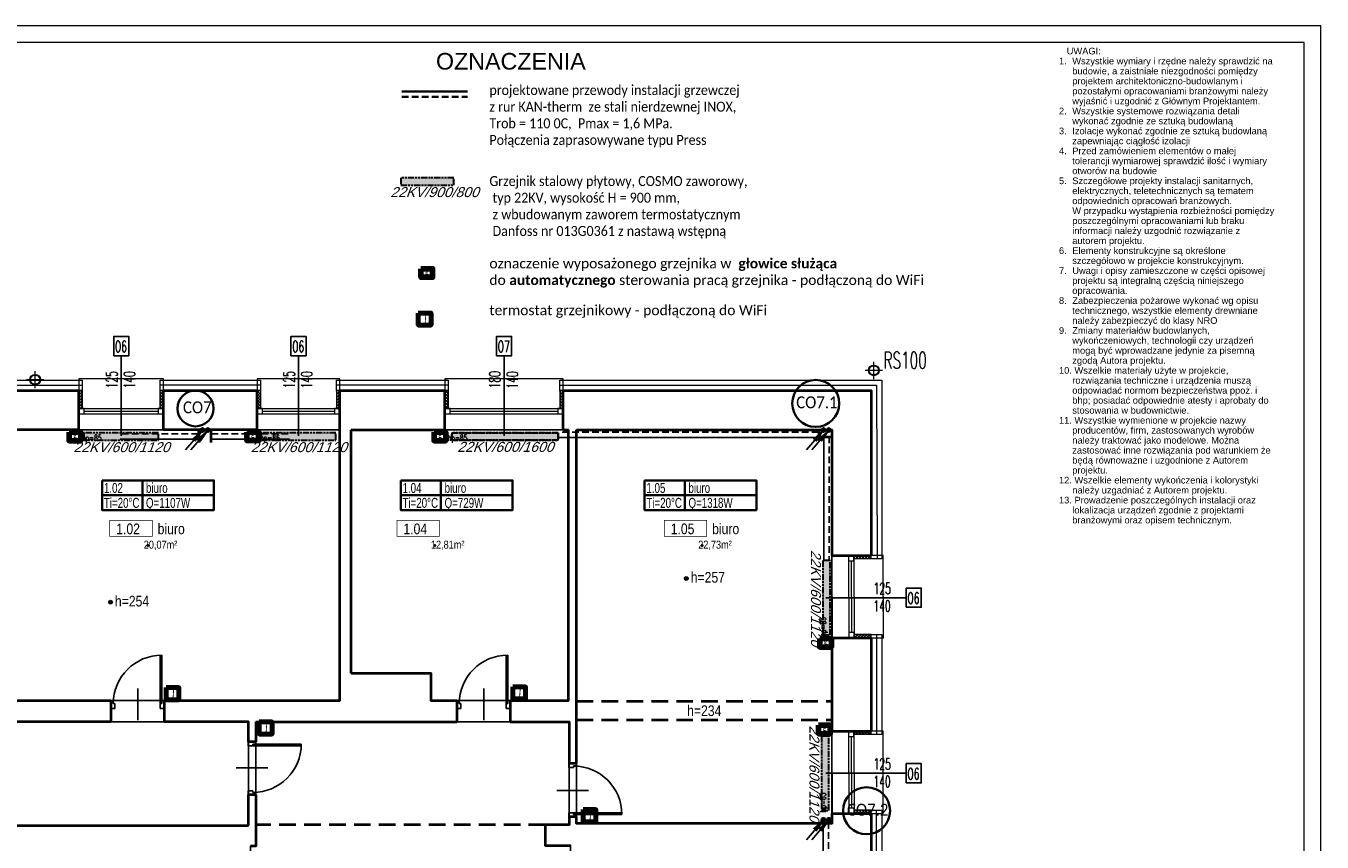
# Model space of a CAD drawing. Header units: millimetres. Extents: x 8949 to 48457, y -1077 to 15217.
# Tile 42 of 63: x 21632 to 23581, y 12192 to 13420. Entities that reach past the tile are written whole.
import ezdxf

# ---------------------------------------------------------------- set-up
doc = ezdxf.new("R2010")
doc.units = ezdxf.units.MM
for name, pattern in [('DASHED', [0.75, 0.5, -0.25]), ('HIDDEN', [9.525, 6.35, -3.175]), ('PHANTOM', [29.5, 9.5, -1.5, 3, -1.5, 3, -1.5, 9.5])]:
    doc.linetypes.add(name, pattern=pattern)
for name, color, linetype, lineweight in [('0A_KONSTR', 250, 'Continuous', 40), ('0A_OCIEPLENIE', 30, 'Continuous', 9), ('0A_OPISY POM', 7, 'Continuous', 9), ('0A_STOLARKA', 140, 'Continuous', 9), ('0Z_OPISY', 7, 'Continuous', 9), ('__ IS co_OZN POM', 6, 'Continuous', 35), ('___CO', 1, 'Continuous', 25), ('___IS GRZEJNIKI', 1, 'PHANTOM', 30), ('___IS OPIS PIONÓW', 2, 'Continuous', 25), ('___IS PION CO', 1, 'Continuous', 25), ('__IS TERMOSTAT', 6, 'Continuous', 25), ('A_WIDOK', 40, 'Continuous', 15)]:
    doc.layers.add(name, color=color, linetype=linetype, lineweight=lineweight)
for name, color, linetype in [('___IS OPIS KS', 2, 'Continuous'), ('_a_drzwi', 2, 'Continuous'), ('Opisy', 4, 'Continuous')]:
    doc.layers.add(name, color=color, linetype=linetype)
doc.styles.add('1', font='simplex.shx', dxfattribs={"width": 0.6})
doc.styles.add('1_50', font='simplex.shx', dxfattribs={"width": 0.6})
doc.styles.add('ARIAL 2', font='ARIALN.TTF')
doc.styles.add('m1_romans', font='romans.shx', dxfattribs={"width": 0.8})
doc.styles.get("Standard").update_dxf_attribs({"font": 'arial.ttf'})
doc.linetypes.add('BATTING', pattern='A,0.00254,-2.54,[134,ltypeshp.shx,S=2.54,R=0,X=-2.54,Y=0],-5.08,[134,ltypeshp.shx,S=2.54,R=180,X=2.54,Y=0],-2.54', length=10.16254)
pattern_1 = [(45, (8136.6012, -3382.5093), (-2.24506403, 2.24506403), []), (135, (8136.6012, -3382.5093), (-2.24506403, -2.24506403), [])]

# ---------------------------------------------------------------- blocks, each defined once
blk = doc.blocks.new('A$C372b6b25')
at = {"layer": '_a_drzwi'}
for p, q in [((3.3, -4.4), (3.3, 63.9)), ((5.6, -4.4), (5.6, 63.9)), ((0, 0), (3.3, 0)), ((37, 16.7), (37, -27.8)), ((5.6, -11.1), (0, -11.1)), ((3.3, 0), (3.3, -4.4)), ((3.3, -4.4), (5.6, -4.4)), ((5.6, -4.4), (5.6, -11.1)), ((69.4, -4.4), (69.4, -11.1)), ((71.7, -4.4), (69.4, -4.4)), ((69.4, -11.1), (75, -11.1)), ((71.7, 0), (71.7, -4.4)), ((75, 0), (71.7, 0))]:
    blk.add_line(p, q, dxfattribs=at)
for points in [[(0, 0), (0, -11.1)], [(75, 0), (75, -11.1)]]:
    blk.add_lwpolyline(points, dxfattribs=at)
blk.add_arc((3.3, -4.4), 68.3, 0, 90, dxfattribs=at)
blk = doc.blocks.new('A$C3A1D35A0')
at = {"layer": '___IS PION CO'}
blk.add_hatch(color=2, dxfattribs=at).paths.add_polyline_path([(0, 39.5), (-2.4, 19.9), (0, 19.9), (2.4, 19.9)])
at = {"layer": '___IS PION CO', "color": 2}
for points in [[(0, 39.5), (-2.4, 19.9), (0, 19.9)], [(0, 39.5), (0, 0)], [(0, 39.5), (0, 0)], [(0, 39.5), (2.4, 19.9), (0, 19.9)]]:
    blk.add_lwpolyline(points, dxfattribs=at)
blk = doc.blocks.new('A$C4648537D')
at = {"layer": '__IS TERMOSTAT', "lineweight": 80}
blk.add_lwpolyline([(-9.6, 18.2), (9.6, 18.2), (9.6, 0), (-9.6, 0)], close=True, dxfattribs=at)
at = {"layer": '__IS TERMOSTAT', "insert": (-2.4, 16.7), "char_height": 15, "attachment_point": 1, "style": '1_50'}
blk.add_mtext('{\\fCalibri|b0|i1|c238|p34;T}', dxfattribs=at)
blk = doc.blocks.new('A$C6DEA4D90')
at = {"layer": '__IS TERMOSTAT', "color": 2, "lineweight": 90}
blk.add_lwpolyline([(-8.8, 12.8), (8.8, 12.8), (8.8, 0), (-8.8, 0)], close=True, dxfattribs=at)
at = {"layer": '__IS TERMOSTAT', "insert": (-2.7, 15.5), "char_height": 12, "attachment_point": 1, "style": '1_50'}
blk.add_mtext('{\\fCalibri|b0|i0|c238|p34;\\C2;g}', dxfattribs=at)

msp = doc.modelspace()

# ---------------------------------------------------------------- hatches: boundary and pattern name
at = {"layer": '0A_OCIEPLENIE', "transparency": 33554687}
h = msp.add_hatch(dxfattribs=at)
h.set_pattern_fill('ANSI37', color=256)
h.set_pattern_definition(pattern_1)
h.paths.add_polyline_path([(21717.2, 12871.4), (21712.2, 12871.4), (21712.2, 12844.4), (21717.2, 12844.4)])
h.paths.add_polyline_path([(21839.2, 12871.4), (21833.7, 12871.4), (21833.7, 12844.4), (21839.2, 12844.4)])
h = msp.add_hatch(dxfattribs=at)
h.set_pattern_fill('ANSI37', color=256)
h.set_pattern_definition(pattern_1)
h.paths.add_polyline_path([(21985.2, 12871.4), (21980.2, 12871.4), (21980.2, 12844.4), (21985.2, 12844.4)])
h.paths.add_polyline_path([(22104.2, 12871.4), (22099.2, 12871.4), (22099.2, 12844.4), (22104.2, 12844.4)])
h = msp.add_hatch(dxfattribs=at)
h.set_pattern_fill('ANSI37', color=256)
h.set_pattern_definition(pattern_1)
h.paths.add_polyline_path([(22440.2, 12871.4), (22435.2, 12871.4), (22435.2, 12844.4), (22440.2, 12844.4)])
h.paths.add_polyline_path([(22267.2, 12871.4), (22262.2, 12871.4), (22262.2, 12844.4), (22267.2, 12844.4)])
h = msp.add_hatch(dxfattribs=at)
h.set_pattern_fill('ANSI37', color=256)
h.set_pattern_definition(pattern_1)
h.paths.add_polyline_path([(22903.2, 12623.4), (22877.2, 12623.4), (22877.2, 12618.3), (22903.2, 12618.4)])
h.paths.add_polyline_path([(22903.2, 12504.4), (22877.7, 12504.4), (22877.7, 12499.4), (22903.2, 12499.4)])
h = msp.add_hatch(dxfattribs=at)
h.set_pattern_fill('ANSI37', color=256)
h.set_pattern_definition(pattern_1)
h.paths.add_polyline_path([(22903.2, 12359.4), (22877.2, 12359.4), (22877.2, 12354.3), (22903.2, 12354.4)])
h.paths.add_polyline_path([(22903.2, 12240.4), (22877.7, 12240.3), (22877.7, 12235.4), (22903.2, 12235.4)])
at = {"layer": '0A_OPISY POM', "transparency": 33554687}
h = msp.add_hatch(color=256, dxfattribs=at)
h.dxf.hatch_style = 1
h.paths.add_polyline_path([(22628, 12588.9, 1), (22622.3, 12588.9, 1)])
h = msp.add_hatch(color=256, dxfattribs=at)
h.dxf.hatch_style = 1
h.paths.add_polyline_path([(21762.4, 12553.2, 1), (21756.7, 12553.2, 1)])
at = {"layer": '___IS GRZEJNIKI'}
for points in [[(22195.9, 13191.3), (22195.9, 13180.3), (22275.9, 13180.3), (22275.9, 13191.3)], [(21719.7, 12807.8), (21719.7, 12796.8), (21831.7, 12796.8), (21831.7, 12807.8)], [(21986.2, 12807.8), (21986.2, 12796.8), (22098.2, 12796.8), (22098.2, 12807.8)], [(22272.7, 12808.1), (22272.7, 12797.1), (22432.7, 12797.1), (22432.7, 12808.1)], [(22841.5, 12615.9), (22830.5, 12615.9), (22830.5, 12503.9), (22841.5, 12503.9)], [(22839.2, 12351.9), (22828.2, 12351.9), (22828.2, 12239.9), (22839.2, 12239.9)]]:
    msp.add_hatch(color=256, dxfattribs=at).paths.add_polyline_path(points)

# ---------------------------------------------------------------- linework, layer by layer
at = {"layer": '0A_KONSTR'}
for points in [[(21545.2, 12871.4), (21712.2, 12871.4)], [(21712.2, 12812.4), (21712.2, 12871.4)], [(21839.2, 12812.4), (21839.2, 12871.4)], [(21839.2, 12871.4), (21980.2, 12871.4)], [(21980.2, 12812.4), (21980.2, 12871.4)], [(22104.2, 12812.4), (22104.2, 12871.4)], [(22104.2, 12871.4), (22262.2, 12871.4)], [(22262.2, 12812.4), (22262.2, 12871.4)], [(22440.2, 12812.4), (22440.2, 12871.4)], [(22440.2, 12871.4), (22903.2, 12871.4), (22903.2, 12623.4)], [(21712.2, 12812.4), (21611.2, 12812.4), (21611.2, 12405.4), (21760.2, 12405.4)], [(21980.2, 12812.4), (21839.2, 12812.4)], [(21840.2, 12405.4), (22104.2, 12405.4), (22104.2, 12812.4)], [(22121.2, 12446.4), (22121.2, 12812.4)], [(22121.2, 12812.4), (22262.2, 12812.4)], [(22360.2, 12405.4), (22448.2, 12405.4), (22448.2, 12812.4)], [(22440.2, 12812.4), (22448.2, 12812.4)], [(22460.2, 12812.4), (22844.2, 12812.4), (22844.2, 12623.4)], [(22460.2, 12310.4), (22460.2, 12812.4)], [(22844.2, 12623.4), (22903.2, 12623.4)], [(22844.2, 12499.4), (22844.2, 12359.4)], [(22844.2, 12499.4), (22903.2, 12499.4)], [(22903.2, 12499.4), (22903.2, 12359.4)], [(22121.2, 12446.4), (22241.2, 12446.4), (22241.2, 12405.4), (22280.2, 12405.4)], [(21760.2, 12405.4), (21760.2, 12373.4)], [(21840.2, 12405.4), (21840.2, 12373.4)], [(22280.2, 12405.4), (22280.2, 12373.4)], [(22360.2, 12405.4), (22360.2, 12373.4)], [(21760.2, 12373.4), (21586.2, 12373.4)], [(21967.2, 12343.4), (21967.2, 12373.4), (21840.2, 12373.4)], [(21978.2, 12373.4), (21978.2, 12343.4)], [(21978.2, 12373.4), (22280.2, 12373.4)], [(22360.2, 12373.4), (22406.2, 12373.4), (22441.7, 12373.4), (22449.2, 12373.4), (22449.2, 12310.4)], [(22844.2, 12359.4), (22903.2, 12359.4)], [(21978.2, 12343.4), (21967.2, 12343.4)], [(22460.2, 12310.4), (22449.2, 12310.4)], [(21967.2, 12217.4), (21967.2, 12263.4)], [(21978.2, 12263.4), (21967.2, 12263.4)], [(21978.2, 12263.4), (21978.2, 12186.4), (21970.2, 12186.4)], [(21444.2, 12217.4), (21967.2, 12217.4)], [(22449.2, 12230.4), (22449.2, 12218.4), (22413.2, 12218.4), (22413.2, 12187.4), (22451.2, 12187.4)], [(22460.2, 12230.4), (22449.2, 12230.4)], [(22844.2, 12235.4), (22844.2, 12220.4), (22460.2, 12220.4), (22460.2, 12230.4)], [(22844.2, 12235.4), (22903.2, 12235.4)], [(22903.2, 12235.4), (22903.2, 12097.4)]]:
    msp.add_lwpolyline(points, dxfattribs=at)
at = {"layer": '0A_KONSTR', "linetype": 'DASHED', "ltscale": 50}
for points in [[(22460.2, 12404.4), (22844.2, 12404.4)], [(22460.2, 12376.4), (22844.2, 12376.4)], [(22413.2, 12218.4), (21978.2, 12218.4)]]:
    msp.add_lwpolyline(points, dxfattribs=at)
at = {"layer": '0A_KONSTR'}
for p in [(21815.6, 12638.6), (22247.2, 12638.6), (22649.1, 12638.6)]:
    msp.add_point(p, dxfattribs=at)
at = {"layer": '0A_OCIEPLENIE'}
for points in [[(21545.2, 12871.4), (21540.2, 12871.4), (21540.2, 12887.4), (21717.2, 12887.4), (21717.2, 12871.4), (21712.2, 12871.4)], [(21839.2, 12871.4), (21834.2, 12871.4), (21834.2, 12887.4), (21985.2, 12887.4), (21985.2, 12871.4), (21980.2, 12871.4)], [(22104.2, 12871.4), (22099.2, 12871.4), (22099.2, 12887.4), (22267.3, 12887.4), (22267.2, 12871.4), (22262.2, 12871.4)], [(22440.2, 12871.4), (22435.2, 12871.4), (22435.2, 12887.4), (22919.2, 12887.4), (22919.2, 12618.4), (22903.2, 12618.4), (22903.2, 12623.4)], [(21717.2, 12871.4), (21717.2, 12844.4)], [(21833.7, 12871.4), (21833.7, 12844.4)], [(21985.2, 12871.4), (21985.2, 12844.4)], [(22099.2, 12871.4), (22099.2, 12844.4)], [(22267.2, 12871.4), (22267.2, 12844.4)], [(22435.2, 12871.4), (22435.2, 12844.4)], [(22903.2, 12618.4), (22877.2, 12618.3)], [(22903.2, 12504.4), (22877.7, 12504.4)], [(22903.2, 12499.4), (22903.2, 12504.4), (22919.2, 12504.4), (22919.2, 12354.4), (22903.2, 12354.4), (22903.2, 12359.4)], [(22903.2, 12354.4), (22877.2, 12354.3)], [(22903.2, 12240.4), (22877.6, 12240.3)], [(22903.2, 12235.4), (22903.2, 12240.4), (22919.2, 12240.4), (22919.2, 12092.4), (22903.2, 12092.4), (22903.2, 12097.4)]]:
    msp.add_lwpolyline(points, dxfattribs=at)
at = {"layer": '0A_OCIEPLENIE', "linetype": 'BATTING', "lineweight": 18, "ltscale": 0.75}
for points in [[(21540.2, 12879.4), (21717.2, 12879.4)], [(21985.2, 12879.4), (21834.2, 12879.4)], [(22267.2, 12879.4), (22099.2, 12879.4)], [(22435.2, 12879.4), (22911.2, 12879.4), (22912.2, 12618.4)], [(22911.2, 12504.4), (22911.2, 12354.4)], [(22911.2, 12092.4), (22911.2, 12240.4)]]:
    msp.add_lwpolyline(points, dxfattribs=at)
at = {"layer": '0A_OPISY POM', "const_width": 1}
for points in [[(21758.5, 12676.3), (21822.3, 12676.3), (21822.3, 12652.1), (21758.5, 12652.1)], [(22190.2, 12676.3), (22253.9, 12676.3), (22253.9, 12652.1), (22190.2, 12652.1)], [(22592, 12676.3), (22655.8, 12676.3), (22655.8, 12652.1), (22592, 12652.1)]]:
    msp.add_lwpolyline(points, close=True, dxfattribs=at)
at = {"layer": '0A_OPISY POM'}
for centre in [(22625.2, 12588.9), (21759.5, 12553.2)]:
    msp.add_circle(centre, 2.87, dxfattribs=at)
at = {"layer": '0A_STOLARKA'}
for p, q in [((21712.2, 12844.4), (21839.2, 12844.4)), ((21720.2, 12840.4), (21831.2, 12840.4)), ((21980.2, 12844.4), (22104.2, 12844.4)), ((21988.2, 12840.4), (22096.2, 12840.4)), ((22262.2, 12844.4), (22440.2, 12844.4)), ((22270.2, 12840.4), (22432.2, 12840.4)), ((21712.2, 12836.4), (21839.2, 12836.4)), ((21980.2, 12836.4), (22104.2, 12836.4)), ((22262.2, 12836.4), (22440.2, 12836.4)), ((22869.2, 12623.4), (22869.7, 12499.4)), ((22873.2, 12615.4), (22873.7, 12507.4)), ((22877.2, 12623.4), (22877.7, 12499.4)), ((22869.2, 12359.4), (22869.7, 12235.4)), ((22877.2, 12359.4), (22877.7, 12235.4)), ((22873.2, 12351.4), (22873.7, 12243.4))]:
    msp.add_line(p, q, dxfattribs=at)
for points in [[(21839.2, 12889.4), (21712.2, 12889.4), (21712.2, 12812.4), (21839.2, 12812.4)], [(22104.2, 12889.4), (21980.2, 12889.4), (21980.2, 12812.4), (22104.2, 12812.4)], [(22440.2, 12889.4), (22262.2, 12889.4), (22262.2, 12812.9), (22440.2, 12812.4)], [(21720.2, 12836.4), (21720.2, 12844.4), (21712.2, 12844.4), (21712.2, 12836.4)], [(21839.2, 12836.4), (21839.2, 12844.4), (21831.2, 12844.4), (21831.2, 12836.4)], [(21988.2, 12836.4), (21988.2, 12844.4), (21980.2, 12844.4), (21980.2, 12836.4)], [(22104.2, 12836.4), (22104.2, 12844.4), (22096.2, 12844.4), (22096.2, 12836.4)], [(22270.2, 12836.4), (22270.2, 12844.4), (22262.2, 12844.4), (22262.2, 12836.4)], [(22440.2, 12836.4), (22440.2, 12844.4), (22432.2, 12844.4), (22432.2, 12836.4)], [(22921.7, 12499.4), (22921.2, 12623.4), (22843.9, 12623.4), (22844.4, 12499.4)], [(22869.2, 12615.4), (22877.2, 12615.4), (22877.2, 12623.4), (22869.2, 12623.4)], [(22869.7, 12499.4), (22877.7, 12499.4), (22877.7, 12507.4), (22869.7, 12507.4)], [(22921.2, 12235.4), (22921.2, 12359.4), (22843.9, 12359.4), (22844.4, 12235.4)], [(22869.2, 12351.4), (22877.2, 12351.4), (22877.2, 12359.4), (22869.2, 12359.4)], [(22869.7, 12235.4), (22877.7, 12235.4), (22877.7, 12243.4), (22869.7, 12243.4)]]:
    msp.add_lwpolyline(points, close=True, dxfattribs=at)
at = {"layer": '0Z_OPISY'}
for points in [[(20379.1, 11320), (23579.1, 11320), (23579.1, 13420), (20379.1, 13420)], [(20404.1, 11345), (23554.1, 11345), (23554.1, 13395), (20404.1, 13395)]]:
    msp.add_lwpolyline(points, close=True, dxfattribs=at)
at = {"layer": '__ IS co_OZN POM'}
for p, q in [((21747, 12714.1), (21915.1, 12714.1)), ((22195.9, 12714.1), (22364, 12714.1)), ((22562.5, 12714.1), (22730.6, 12714.1))]:
    msp.add_line(p, q, dxfattribs=at)
for points in [[(21747, 12736.5), (21915.1, 12736.5), (21915.1, 12691.7), (21747, 12691.7)], [(22195.9, 12736.5), (22364, 12736.5), (22364, 12691.7), (22195.9, 12691.7)], [(22562.5, 12736.5), (22730.6, 12736.5), (22730.6, 12691.7), (22562.5, 12691.7)]]:
    msp.add_lwpolyline(points, close=True, dxfattribs=at)
for points in [[(21807.5, 12691.7), (21807.5, 12736.5)], [(22256.4, 12691.7), (22256.4, 12736.5)], [(22623, 12691.7), (22623, 12736.5)]]:
    msp.add_lwpolyline(points, dxfattribs=at)
at = {"layer": '___CO', "lineweight": 35, "ltscale": 20}
msp.add_lwpolyline([(22197.6, 13321.3), (22296.2, 13321.3)], dxfattribs=at)
at = {"layer": '___CO', "linetype": 'DASHED', "lineweight": 35, "ltscale": 20}
msp.add_lwpolyline([(22197.6, 13313.3), (22296.2, 13313.3)], dxfattribs=at)
at = {"layer": '___IS GRZEJNIKI'}
for points in [[(22195.9, 13191.3), (22195.9, 13180.3), (22275.9, 13180.3), (22275.9, 13191.3), (22195.9, 13191.3)], [(21719.7, 12807.8), (21719.7, 12796.8), (21831.7, 12796.8), (21831.7, 12807.8), (21719.7, 12807.8)], [(21986.2, 12807.8), (21986.2, 12796.8), (22098.2, 12796.8), (22098.2, 12807.8), (21986.2, 12807.8)], [(22272.7, 12808.1), (22272.7, 12797.1), (22432.7, 12797.1), (22432.7, 12808.1), (22272.7, 12808.1)], [(22272.7, 12808.1), (22432.7, 12808.1), (22432.7, 12797.1), (22272.7, 12797.1), (22272.7, 12808.1)], [(22841.5, 12615.9), (22830.5, 12615.9), (22830.5, 12503.9), (22841.5, 12503.9), (22841.5, 12615.9)], [(22839.2, 12351.9), (22828.2, 12351.9), (22828.2, 12239.9), (22839.2, 12239.9), (22839.2, 12351.9)]]:
    msp.add_lwpolyline(points, dxfattribs=at)
at = {"layer": '___IS OPIS PIONÓW', "color": 2, "lineweight": 35}
for centre, radius in [((22819.7, 12852.2), 35.3), ((21887.4, 12844.7), 27), ((22896.2, 12239.5), 35.3)]:
    msp.add_circle(centre, radius, dxfattribs=at)
at = {"layer": '___IS PION CO', "linetype": 'DASHED', "ltscale": 20}
for points in [[(21891.5, 12806.2), (21774.3, 12806.2)], [(21911.5, 12806.2), (22028.7, 12806.2)], [(22823.8, 12809), (22435.7, 12809)], [(22839.7, 12802.5), (22839.7, 12615.9)], [(22838.8, 12222.4), (22838.8, 12070.5)]]:
    msp.add_lwpolyline(points, dxfattribs=at)
at = {"layer": '___IS PION CO', "color": 6}
for points in [[(21891.5, 12793.4), (21891.5, 12810.7)], [(21893.2, 12793.4), (21893.2, 12810.7)], [(21909.8, 12793.4), (21909.8, 12810.7)], [(21911.5, 12793.4), (21911.5, 12810.7)], [(22823.8, 12796.3), (22823.8, 12813.6)], [(22825.5, 12796.3), (22825.5, 12813.6)], [(22844.4, 12802.5), (22827.1, 12802.5)], [(22844.4, 12800.8), (22827.1, 12800.8)], [(22843.6, 12222.4), (22826.3, 12222.4)], [(22843.6, 12220.7), (22826.3, 12220.7)]]:
    msp.add_lwpolyline(points, dxfattribs=at)
at = {"layer": '___IS PION CO'}
for points in [[(22831.7, 12802.5), (22831.7, 12615.9)], [(22830.8, 12222.4), (22830.8, 12070.5)]]:
    msp.add_lwpolyline(points, dxfattribs=at)
at = {"layer": '___IS PION CO', "linetype": 'ByBlock', "ltscale": 20}
for points in [[(21891.5, 12798.2), (21774.3, 12798.2)], [(21911.5, 12798.2), (22028.7, 12798.2)], [(22823.8, 12801), (22432.7, 12801)]]:
    msp.add_lwpolyline(points, dxfattribs=at)
at = {"layer": '___IS PION CO', "lineweight": 50}
for centre in [(21898.1, 12812.2), (21906.1, 12812.2), (22831.6, 12812.2), (22839.6, 12812.2), (22831.6, 12225.9), (22839.6, 12225.9)]:
    msp.add_circle(centre, 2.05, dxfattribs=at)
at = {"layer": 'A_WIDOK', "linetype": 'HIDDEN', "ltscale": 10}
for points in [[(21646.3, 12874.9), (21646.3, 12900.9)], [(22920.1, 12901.9), (22894.1, 12901.9)], [(22907.1, 12888.9), (22907.1, 12914.9)], [(21659.3, 12887.9), (21633.3, 12887.9)]]:
    msp.add_lwpolyline(points, dxfattribs=at)
at = {"layer": 'A_WIDOK'}
for centre in [(22907.1, 12901.9), (21646.3, 12887.9)]:
    msp.add_circle(centre, 8, dxfattribs=at)
at = {"layer": 'A_WIDOK', "linetype": 'HIDDEN', "ltscale": 10}
for centre in [(22907.1, 12901.9), (21646.3, 12887.9)]:
    msp.add_circle(centre, 7, dxfattribs=at)
at = {"layer": 'Defpoints'}
for points in [[(21370.2, 12813.4), (21586.2, 12813.4), (21586.2, 12373.4), (21967.2, 12373.4), (21967.2, 12217.4), (20594.2, 12217.4), (20594.2, 12373.4), (21370.2, 12373.4)], [(21611.2, 12812.4), (22104.2, 12812.4), (22104.2, 12405.4), (21611.2, 12405.4)], [(22121.2, 12812.4), (22448.2, 12812.4), (22448.2, 12405.4), (22241.2, 12405.4), (22241.2, 12446.4), (22121.2, 12446.4)], [(22460.2, 12812.4), (22844.2, 12812.4), (22844.2, 12220.4), (22460.2, 12220.4)], [(21978.2, 12373.4), (22449.2, 12373.4), (22449.2, 12218.4), (22413.2, 12218.4), (22413.2, 12187.4), (22451.2, 12187.4), (22451.2, 11780.4), (21970.2, 11780.4), (21970.2, 12186.4), (21978.2, 12186.4)]]:
    msp.add_lwpolyline(points, close=True, dxfattribs=at)
at = {"layer": 'Opisy'}
for p, q in [((21775.7, 12803.3), (21775.7, 12924)), ((22042.2, 12803.3), (22042.2, 12924)), ((22351.2, 12803.2), (22351.2, 12923.9)), ((22835, 12559.9), (22955.8, 12559.9)), ((22835, 12295.9), (22955.8, 12295.9))]:
    msp.add_line(p, q, dxfattribs=at)
for points in [[(21764.4, 12924), (21764.4, 12953), (21787, 12953), (21787, 12924)], [(22030.9, 12924), (22030.9, 12953), (22053.5, 12953), (22053.5, 12924)], [(22339.9, 12924), (22339.9, 12953), (22362.5, 12953), (22362.5, 12924)], [(22955.8, 12545.5), (22955.8, 12574.4), (22978.4, 12574.4), (22978.4, 12545.5)], [(22955.8, 12281.5), (22955.8, 12310.4), (22978.4, 12310.4), (22978.4, 12281.5)]]:
    msp.add_lwpolyline(points, close=True, dxfattribs=at)

# ---------------------------------------------------------------- block references
at = {"layer": '___IS PION CO', "rotation": 319.1596207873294}
for p in [(21872.2, 12782.3), (21880.2, 12782.3), (22805.7, 12782.3), (22813.7, 12782.3), (22805.7, 12196), (22813.7, 12196)]:
    msp.add_blockref('A$C3A1D35A0', p, dxfattribs=at)
at = {"layer": '__IS TERMOSTAT'}
for name, p in [('A$C6DEA4D90', (22235, 13042)), ('A$C4648537D', (22231.9, 12969.9)), ('A$C6DEA4D90', (21706.1, 12796)), ('A$C6DEA4D90', (21973.4, 12796.3)), ('A$C6DEA4D90', (22254.8, 12796.1)), ('A$C6DEA4D90', (22834.5, 12485.7)), ('A$C4648537D', (21852.9, 12406.5)), ('A$C4648537D', (22373.9, 12407.7)), ('A$C4648537D', (21992.8, 12354.9)), ('A$C6DEA4D90', (22832.9, 12355.4)), ('A$C4648537D', (22479.8, 12223.1))]:
    msp.add_blockref(name, p, dxfattribs=at)
at = {"layer": '_a_drzwi', "yscale": 1.066666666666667, "zscale": 1.066666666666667}
for p, xscale, rotation in [((21840.2, 12405.4), -1.066666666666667, 359.9999996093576), ((22360.2, 12405.4), -1.066666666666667, 359.9999996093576), ((21978.2, 12343.4), 1.066666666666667, 269.9999999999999), ((22460.2, 12230.4), -1.066666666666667, 269.9999996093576)]:
    msp.add_blockref('A$C372b6b25', p, dxfattribs=dict(at, xscale=xscale, rotation=rotation))

# ---------------------------------------------------------------- texts
at = {"layer": '0A_OPISY POM', "attachment_point": 9, "line_spacing_factor": 0.8, "style": 'm1_romans'}
for s, insert, char_height, width in [('{\\fArial Narrow|b0|i0|c238|p34;\\W1;1.02}', (21803.9, 12655.3), 16, 375.3), ('\\pxql;{\\fArial Narrow|b0|i0|c238|p34;\\W1;biuro}', (22205.8, 12655.3), 16, 375.3), ('{\\fArial Narrow|b0|i0|c238|p34;\\W1;1.04}', (22235.6, 12655.3), 16, 375.3), ('{\\fArial Narrow|b0|i0|c238|p34;\\W1;1.05}', (22637.4, 12655.3), 16, 375.3), ('\\pxql;{\\fArial Narrow|b0|i0|c238|p34;\\W1;biuro}', (23039.3, 12655.3), 16, 375.3), ('{\\fArial Narrow|b0|i0|c238|p34;\\W1;20,07m²}', (21860, 12631.5), 12, 96.864), ('{\\fArial Narrow|b0|i0|c238|p34;\\W1;12,81m²}', (22291.7, 12631.5), 12, 96.864), ('{\\fArial Narrow|b0|i0|c238|p34;\\W1;22,73m²}', (22693.5, 12631.5), 12, 96.864), ('\\pxql;{\\fArial Narrow|b0|i0|c238|p34;\\W1;h=257}', (22728.7, 12582.4), 16, 96.864), ('\\pxql;{\\fArial Narrow|b0|i0|c238|p34;\\W1;h=254}', (21863.1, 12546.6), 16, 96.864), ('\\pxql;{\\fArial Narrow|b0|i0|c238|p34;\\W1;h=234}', (22723.3, 12381.8), 16, 96.864)]:
    msp.add_mtext(s, dxfattribs=dict(at, insert=insert, char_height=char_height, width=width))
at = {"layer": '0Z_OPISY', "insert": (23185.4, 13387.1), "char_height": 10.0033, "width": 323.291, "attachment_point": 1, "line_spacing_factor": 0.9, "style": 'ARIAL 2'}
msp.add_mtext('\\pi-20.007,l20.007,t20.007;{\\fArial|b0|i0|c238|p34;\\~\\~ UWAGI:\\P1. ^IWszystkie wymiary i rzędne należy sprawdzić na budowie, a zaistniałe niezgodności pomiędzy projektem architektoniczno-budowlanym i pozostałymi opracowaniami branżowymi należy wyjaśnić i uzgodnić z Głównym Projektantem.\\P2. ^IWszystkie systemowe rozwiązania detali wykonać zgodnie ze sztuką budowlaną\\P3.^IIzolacje wykonać zgodnie ze sztuką budowlaną zapewniając ciągłość izolacji\\P4. ^IPrzed zamówieniem elementów o małej tolerancji wymiarowej sprawdzić ilość i wymiary otworów na budowie\\P5. ^ISzczegółowe projekty instalacji sanitarnych, elektrycznych, teletechnicznych są tematem odpowiednich opracowań branżowych. \\P   ^IW przypadku wystąpienia rozbieżności pomiędzy poszczególnymi opracowaniami lub braku informacji należy uzgodnić rozwiązanie z autorem projektu.\\P6. ^IElementy konstrukcyjne są określone szczegółowo w projekcie konstrukcyjnym.\\P7. ^IUwagi i opisy zamieszczone w części opisowej projektu są integralną częścią niniejszego opracowania.\\P8.\\~^IZabezpieczenia pożarowe wykonać wg opisu technicznego, wszystkie elementy drewniane należy zabezpieczyć do klasy NRO\\P9.\\~^IZmiany materiałów budowlanych, wykończeniowych, technologii czy urządzeń mogą być wprowadzane jedynie za pisemną zgodą Autora projektu.\\P10. Wszelkie materiały użyte w projekcie, rozwiązania techniczne i urządzenia muszą odpowiadać normom bezpieczeństwa ppoż. i bhp; posiadać odpowiednie atesty i aprobaty do stosowania w budownictwie.\\P11. Wszystkie wymienione w projekcie nazwy producentów, firm, zastosowanych wyrobów należy traktować jako modelowe. Można zastosować inne rozwiązania pod warunkiem że będą równoważne i uzgodnione z Autorem projektu.\\P12. Wszelkie elementy wykończenia i kolorystyki należy uzgadniać z Autorem projektu.\\P13. Prowadzenie poszczególnych instalacji oraz lokalizacja urządzeń zgodnie z projektami branżowymi oraz opisem technicznym.}', dxfattribs=at)
at = {"layer": '__ IS co_OZN POM', "color": 2, "width": 0.7}
for s, p in [('1.02', (21749.7, 12717.5)), ('biuro', (21812.9, 12717.6)), ('1.04', (22198.6, 12717.5)), ('biuro', (22261.8, 12717.6)), ('1.05', (22565.2, 12717.5)), ('biuro', (22628.4, 12717.6)), ('Ti=20%%DC', (21749.6, 12695.1)), ('Q=1107W', (21812.9, 12695.1)), ('Ti=20%%DC', (22198.5, 12695.1)), ('Q=729W', (22261.8, 12695.1)), ('Ti=20%%DC', (22565.1, 12695.1)), ('Q=1318W', (22628.4, 12695.1))]:
    msp.add_text(s, height=15, dxfattribs=at).set_placement(p)
at = {"layer": '___IS GRZEJNIKI', "color": 2, "char_height": 15, "width": 429.415, "attachment_point": 1}
for s, insert in [('{\\Q20;22KV/900/800}', (22180.1, 13177.5)), ('{\\Q20;22KV/600/1120}', (21703.8, 12793.9)), ('{\\Q20;22KV/600/1120}', (21970.3, 12793.9)), ('{\\Q20;22KV/600/1600}', (22280.8, 12794.3))]:
    msp.add_mtext(s, dxfattribs=dict(at, insert=insert))
at = {"layer": '___IS GRZEJNIKI', "color": 2, "char_height": 15, "width": 429.415, "attachment_point": 1, "rotation": 270}
for insert in [(22827.6, 12631.8), (22825.3, 12367.8)]:
    msp.add_mtext('{\\Q20;22KV/600/1120}', dxfattribs=dict(at, insert=insert))
at = {"layer": '___IS OPIS KS', "color": 2, "linetype": 'ByBlock', "lineweight": 35}
msp.add_text('OZNACZENIA', height=25, dxfattribs=at).set_placement((22248.9, 13354.3))
at = {"layer": '___IS OPIS PIONÓW', "char_height": 18, "attachment_point": 1, "style": '1_50'}
for s, insert in [('{\\fCalibri|b0|i0|c238|p34;\\W0.9;\\C2;CO7.1}', (22790.4, 12862.8)), ('{\\fCalibri|b0|i0|c238|p34;\\W0.9;\\C2;CO7}', (21868.6, 12855.3)), ('{\\fCalibri|b0|i0|c238|p34;\\W0.9;\\C2;CO7.2}', (22866.8, 12250.1))]:
    msp.add_mtext_dynamic_manual_height_columns(s, width=4.098, gutter_width=7.5, heights=[0], dxfattribs=dict(at, insert=insert))
at = {"layer": '__IS TERMOSTAT', "char_height": 15, "attachment_point": 1, "style": '1_50'}
for s, insert in [('{\\fCalibri|b0|i0|c238|p34;\\W0.9;\\C2;projektowane przewody instalacji grzewczej \\Pz rur KAN-therm  ze stali nierdzewnej INOX, \\H1.3528x; \\H0.73919x;\\PTrob = 110 0C,  Pmax = 1,6 MPa. \\H1.2352x; \\H0.80957x;\\PPołączenia zaprasowywane typu Press\\H1.2744x; }', (22329.2, 13331)), ('{\\fCalibri|b0|i0|c238|p34;\\W0.9;\\C2;Grzejnik stalowy płytowy, COSMO zaworowy,\\P typ 22KV, wysokość H = 900 mm,\\H1.3598x; \\H0.73542x;\\P z wbudowanym zaworem termostatycznym\\H1.2359x; \\H0.8091x;\\P Danfoss nr 013G0361 z nastawą wstępną\\H1.2796x; }', (22329.2, 13194.1)), ('{\\fCalibri|b0|i0|c238|p34;\\W1;\\C2;oznaczenie wyposażonego grzejnika w  \\fCalibri|b1|i0|c238|p34;głowice służąca\\P\\fCalibri|b0|i0|c238|p34;do\\~\\fCalibri|b1|i0|c238|p34;automatycznego\\fCalibri|b0|i0|c238|p34;\\~sterowania pracą grzejnika - podłączoną do WiFi\\H1.3528x; }', (22329.2, 13070.3)), ('{\\fCalibri|b0|i0|c238|p34;\\W1;\\C2;termostat grzejnikowy - podłączoną do WiFi}', (22329.2, 12999.9))]:
    msp.add_mtext(s, dxfattribs=dict(at, insert=insert))
at = {"layer": 'A_WIDOK', "insert": (22954.2, 12917.1), "char_height": 25, "width": 158.627, "attachment_point": 5, "rotation": 0, "style": '1'}
msp.add_mtext('RS100', dxfattribs=at)
at = {"layer": 'Opisy', "char_height": 16.8, "width": 158.627, "attachment_point": 5, "style": '1'}
for s, insert in [('O6', (21775.3, 12937.8)), ('O6', (22041.8, 12937.8)), ('O7', (22350.8, 12937.8)), ('125', (22919.7, 12573.9)), ('O6', (22966.7, 12559.2)), ('140', (22919.4, 12547.5)), ('125', (22919.7, 12309.9)), ('O6', (22966.7, 12295.2)), ('140', (22919.4, 12283.5))]:
    msp.add_mtext(s, dxfattribs=dict(at, insert=insert))
at = {"layer": 'Opisy', "char_height": 16.8, "width": 158.627, "attachment_point": 5, "rotation": 90, "style": '1'}
for s, insert in [('125', (21761.7, 12887.9)), ('140', (21788.1, 12887.7)), ('125', (22028.2, 12887.9)), ('140', (22054.6, 12887.7)), ('180', (22337.2, 12887.8)), ('140', (22363.6, 12887.5))]:
    msp.add_mtext(s, dxfattribs=dict(at, insert=insert))
at = {"layer": 'Opisy', "char_height": 9, "width": 158.627, "attachment_point": 5, "line_spacing_factor": 0.7, "style": '1'}
for s, insert in [('\\pxqr;hp=85', (21666.8, 12798.9)), ('\\pxqr;hp=86', (21934.8, 12798.9)), ('\\pxqr;hp=85', (22216.8, 12798.9))]:
    msp.add_mtext(s, dxfattribs=dict(at, insert=insert))
at = {"layer": 'Opisy', "char_height": 9, "width": 158.627, "attachment_point": 5, "rotation": 90, "line_spacing_factor": 0.7, "style": '1'}
for insert in [(22831.8, 12451.6), (22831.8, 12187.6)]:
    msp.add_mtext('\\pxqr;hp=85', dxfattribs=dict(at, insert=insert))

doc.saveas('drawing.dxf')
